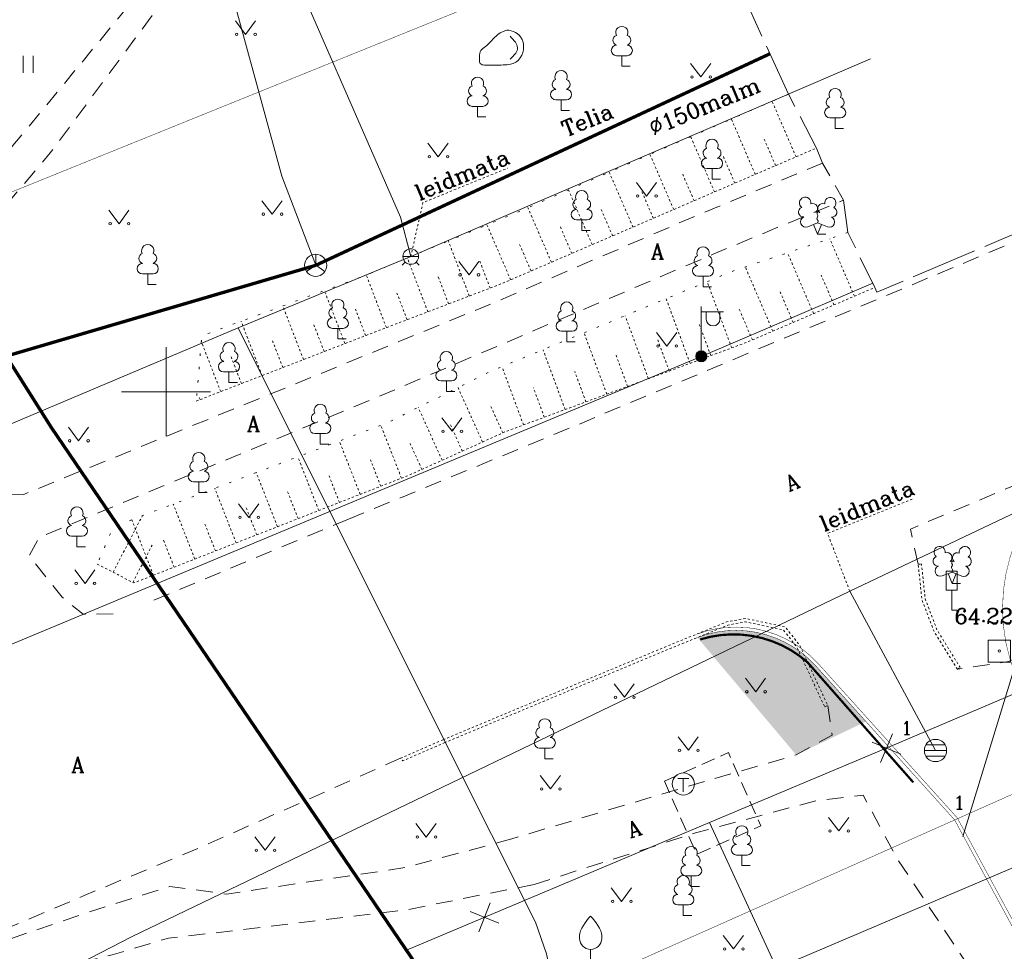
# Model space of a CAD drawing. Header units: metres. Extents: x 685671 to 686635, y 6588408 to 6589199.
# Tile 7 of 34: x 685793 to 685838, y 6588775 to 6588817. Entities that reach past the tile are written whole.
import ezdxf
from ezdxf.enums import TextEntityAlignment as Align

# ---------------------------------------------------------------- set-up
doc = ezdxf.new("R2010")
doc.units = ezdxf.units.M
for name, pattern in [('DASHED2', [0.375, 0.25, -0.125]), ('Kohtla-Järve PPA ühishoone G20$0$AAREKIVI', [0.02001, 0.01, -1e-05, 0.01]), ('Kohtla-Järve PPA ühishoone G20$0$ASFBET', [2.5, 1.5, -1]), ('Kohtla-Järve PPA ühishoone G20$0$KATASTRIPIIR', [7, 4, -1, 1, -1]), ('Kohtla-Järve PPA ühishoone G20$0$KONTUUR', [1.85, 1.25, -0.6]), ('Kohtla-Järve PPA ühishoone G20$0$NOLVAALL', [1.2, 0.2, -1]), ('Kohtla-Järve PPA ühishoone G20$0$NOLVAKRIIPS', [0.02001, 0.01, -1e-05, 0.01]), ('Kohtla-Järve PPA ühishoone G20$0$NOLVAPEAL', [0.02001, 0.01, -1e-05, 0.01]), ('Kohtla-Järve PPA ühishoone G20$0$TOOPIIR', [7, 6, -1]), ('Kohtla-Järve PPA ühishoone G20$0$VIITJOON', [0.02001, 0.01, -1e-05, 0.01])]:
    doc.linetypes.add(name, pattern=pattern)
doc.layers.add('CON_haljasala', color=81, linetype='Continuous')
doc.layers.add('CON_sõidutee_äärekivi_8cm', color=1, linetype='Continuous')
for name, color, linetype, lineweight in [('Kohtla-Järve PPA ühishoone G20$0$ALUSVORK', 250, 'Continuous', 13), ('Kohtla-Järve PPA ühishoone G20$0$HALJASTUS', 250, 'Continuous', 13), ('Kohtla-Järve PPA ühishoone G20$0$LIIKLUS', 250, 'Continuous', 13), ('Kohtla-Järve PPA ühishoone G20$0$MPKAABEL', 250, 'Continuous', 13), ('Kohtla-Järve PPA ühishoone G20$0$PIIR', 224, 'Continuous', 13), ('Kohtla-Järve PPA ühishoone G20$0$POST', 250, 'Continuous', 13), ('Kohtla-Järve PPA ühishoone G20$0$PUU', 250, 'Continuous', 13), ('Kohtla-Järve PPA ühishoone G20$0$RELJEEF', 250, 'Continuous', 13), ('Kohtla-Järve PPA ühishoone G20$0$SIKAEV', 250, 'Continuous', 13), ('Kohtla-Järve PPA ühishoone G20$0$SITRASS', 250, 'Continuous', 13), ('Kohtla-Järve PPA ühishoone G20$0$SKKAEV', 250, 'Continuous', 13), ('Kohtla-Järve PPA ühishoone G20$0$SKTRASS', 250, 'Continuous', 13), ('Kohtla-Järve PPA ühishoone G20$0$TEE', 250, 'Continuous', 13), ('Kohtla-Järve PPA ühishoone G20$0$TKAEV', 250, 'Continuous', 13), ('Kohtla-Järve PPA ühishoone G20$0$TORUNR', 250, 'Continuous', 13), ('Kohtla-Järve PPA ühishoone G20$0$TTRASS', 250, 'Continuous', 13), ('Kohtla-Järve PPA ühishoone G20$0$VKAEV', 250, 'Continuous', 13), ('Kohtla-Järve PPA ühishoone G20$0$VORK', 250, 'Continuous', 13), ('Kohtla-Järve PPA ühishoone G20$0$VTRASS', 250, 'Continuous', 13)]:
    doc.layers.add(name, color=color, linetype=linetype, lineweight=lineweight)
doc.layers.add('Kohtla-Järve PPA ühishoone G20$0$MOOTPIIR', color=250, linetype='Continuous', lineweight=13, plot=False)
doc.styles.add('Kohtla-Järve PPA ühishoone G20$0$romanc', font='romanc.shx')
doc.styles.add('Kohtla-Järve PPA ühishoone G20$0$romans', font='romans.shx')
doc.linetypes.add('Kohtla-Järve PPA ühishoone G20$0$-2T-', pattern='A,10,-1.5,["2T",Kohtla-Järve PPA ühishoone G20$0$romans,S=1.4,R=0,X=-1.4,Y=-0.7],-1.5,10,-3', length=26)
doc.linetypes.add('Kohtla-Järve PPA ühishoone G20$0$-S-', pattern='A,10,-1.5,["S",Kohtla-Järve PPA ühishoone G20$0$romans,S=1.4,R=0,X=-0.7,Y=-0.7],-1.5,10,-3', length=26)
doc.linetypes.add('Kohtla-Järve PPA ühishoone G20$0$-SK-', pattern='A,10,-1.5,["SK",Kohtla-Järve PPA ühishoone G20$0$romans,S=1.4,R=0,X=-1.4,Y=-0.7],-1.5,10,-3', length=26)
doc.linetypes.add('Kohtla-Järve PPA ühishoone G20$0$-V-', pattern='A,10,-1.5,["V",Kohtla-Järve PPA ühishoone G20$0$romans,S=1.4,R=0,X=-0.7,Y=-0.7],-1.5,10,-3', length=26)
doc.linetypes.add('Kohtla-Järve PPA ühishoone G20$0$MP_KBL', pattern='A,8,-2,[138,mkm.shx,S=1,R=0,X=0,Y=0],6,[138,mkm.shx,S=1,R=180,X=0,Y=0],-2', length=18)
doc.linetypes.add('Kohtla-Järve PPA ühishoone G20$0$SI_KBL', pattern='A,8,-2,4,[132,mkm.shx,S=0.5,R=0,X=0,Y=0],4,-2', length=20)

# ---------------------------------------------------------------- blocks, each defined once
blk = doc.blocks.new('Kohtla-Järve PPA ühishoone G20$0$LEHTP2')
at = {"layer": 'Kohtla-Järve PPA ühishoone G20$0$PUU', "linetype": 'Continuous'}
for p, q in [((-0.88, 0.67), (0.01, 1.02)), ((0.01, 1.02), (0.89, 0.66)), ((0, 0), (-0.35, 0.88)), ((0, 0), (0.36, 0.88)), ((0.76, 0), (0, 0))]:
    blk.add_line(p, q, dxfattribs=at)
at = {"layer": 'Kohtla-Järve PPA ühishoone G20$0$PUU', "linetype": 'Continuous', "flags": 128}
blk.add_lwpolyline([(0.01, 2.01), (-0.03, 1.86), (-0.03, 1.82), (-0.01, 1.76), (0.03, 1.69), (0.04, 1.65), (0.01, 1.58), (-0.04, 1.48), (-0.05, 1.43), (-0.04, 1.4), (-0.02, 1.34), (0.05, 1.22), (0.06, 1.18), (0.05, 1.14), (0.02, 1.07), (0.01, 1.02)], dxfattribs=at)
at = {"layer": 'Kohtla-Järve PPA ühishoone G20$0$PUU', "linetype": 'Continuous'}
for centre, radius, start, end in [((-1.114, 2.828), 0.512, 111.50269, 232.51731), ((-1.114, 2.828), 0.512, 350.48556, 111.50017), ((-0.445, 2.327), 0.448, 308.50412, 111.57247), ((0.481, 2.318), 0.45, 67.7016, 230.51262), ((1.158, 2.811), 0.512, 67.6168, 188.63142), ((1.158, 2.811), 0.512, 306.59966, 67.61428), ((-1.262, 2.005), 0.448, 111.43041, 274.49868), ((0.008, 1.535), 0.475, 66.76552, 111.50149), ((1.293, 1.986), 0.448, 264.6183, 67.68657), ((-1.053, 1.117), 0.475, 111.50143, 291.50036), ((1.07, 1.101), 0.475, 247.61661, 67.61554)]:
    blk.add_arc(centre, radius, start, end, dxfattribs=at)
blk = doc.blocks.new('Kohtla-Järve PPA ühishoone G20$0$VKORIS')
at = {"color": 0, "linetype": 'Continuous'}
for p, q in [((0, 4), (0, -4)), ((-4, 0), (4, 0))]:
    blk.add_line(p, q, dxfattribs=at)
blk = doc.blocks.new('Kohtla-Järve PPA ühishoone G20$0$SOKAEV')
at = {"color": 0}
for p, q in [((-0.5, 0.5), (0.5, 0.5)), ((0, -0.7), (0, 0.5))]:
    blk.add_line(p, q, dxfattribs=at)
blk.add_circle((0, 0), 1, dxfattribs=at)
blk = doc.blocks.new('Kohtla-Järve PPA ühishoone G20$0$LIIKLM')
at = {"color": 0, "linetype": 'Continuous', "flags": 128}
for points in [[(-0.5, 3.5), (-0.5, 1.8)], [(0.5, 3.5), (-0.5, 3.5)], [(0.5, 3.5), (0.5, 1.8)], [(0.5, 1.8), (-0.5, 1.8)], [(0, 1.8), (0, 0)], [(0.5, 0), (0, 0)]]:
    blk.add_lwpolyline(points, dxfattribs=at)
blk = doc.blocks.new('Kohtla-Järve PPA ühishoone G20$0$KOHPP')
at = {"color": 0, "linetype": 'Continuous', "flags": 128}
blk.add_lwpolyline([(1, 1), (-1, 1), (-1, -1), (1, -1)], close=True, dxfattribs=at)
at = {"color": 0, "linetype": 'Continuous'}
blk.add_circle((0, 0), 0.1, dxfattribs=at)
blk = doc.blocks.new('Kohtla-Järve PPA ühishoone G20$0$MURU')
at = {"color": 0, "linetype": 'Continuous'}
for p, q in [((-0.927, 1.213), (0, 0)), ((0, 0), (0.891, 1.213))]:
    blk.add_line(p, q, dxfattribs=at)
for centre in [(-0.802, 0), (0.856, 0)]:
    blk.add_ellipse(centre, major_axis=(0.0778, 0.0778), ratio=1, start_param=5.497787, end_param=11.780972, dxfattribs=at)
blk = doc.blocks.new('Kohtla-Järve PPA ühishoone G20$0$EITOOT')
at = {"color": 0, "linetype": 'Continuous'}
for p, q in [((-0.99, 0.99), (0.99, -0.99)), ((-0.99, -0.99), (0.99, 0.99))]:
    blk.add_line(p, q, dxfattribs=at)
blk = doc.blocks.new('Kohtla-Järve PPA ühishoone G20$0$REKAEV')
at = {"layer": 'Kohtla-Järve PPA ühishoone G20$0$SKKAEV', "linetype": 'Continuous'}
for p, q in [((0.86, 0.5), (-0.86, 0.5)), ((-1, 0), (1, 0)), ((0.86, -0.5), (-0.86, -0.5))]:
    blk.add_line(p, q, dxfattribs=at)
blk.add_circle((0, 0), 1, dxfattribs=at)
blk = doc.blocks.new('Kohtla-Järve PPA ühishoone G20$0$MEPOST')
at = {"color": 0, "linetype": 'Continuous', "const_width": 0.5}
blk.add_lwpolyline([(-0.25, 0, 1), (0.25, 0, 1)], format="xyb", close=True, dxfattribs=at)
at = {"color": 0}
blk.add_circle((0, 0), 0.5, dxfattribs=at)
blk = doc.blocks.new('Kohtla-Järve PPA ühishoone G20$0$VAPOST')
at = {"color": 0}
for p, q in [((0, 0.5), (0, 4.5)), ((0, 4), (2, 4)), ((0.453, 3.358), (0.453, 4)), ((1.679, 3.358), (1.679, 4))]:
    blk.add_line(p, q, dxfattribs=at)
blk.add_arc((1.066, 3.358), 0.613, 180, 0, dxfattribs=at)
blk = doc.blocks.new('Kohtla-Järve PPA ühishoone G20$0$LEHTP1')
at = {"layer": 'Kohtla-Järve PPA ühishoone G20$0$PUU', "linetype": 'Continuous'}
for p, q in [((0.48, 0.95), (-0.48, 0.95)), ((0, 0), (0, 0.95)), ((0.76, 0), (0, 0))]:
    blk.add_line(p, q, dxfattribs=at)
for centre, radius, start, end in [((0, 3.04), 0.554, 332.5799, 207.4201), ((-0.34, 2.345), 0.465, 109.02174, 253.14154), ((0.34, 2.345), 0.465, 286.85082, 70.98591), ((-0.475, 1.425), 0.475, 90.0016, 269.3953), ((0.475, 1.425), 0.475, 270.6047, 89.9984)]:
    blk.add_arc(centre, radius, start, end, dxfattribs=at)
blk = doc.blocks.new('Kohtla-Järve PPA ühishoone G20$0$KIVISU')
at = {"color": 0, "linetype": 'Continuous'}
for points, knots in [([(-2.05, -1.07), (-2.037, -0.803), (-2.041, -0.536), (-2.01, -0.27), (-1.969, 0.078), (-1.531, 0.238), (-1.29, 0.49), (-1.044, 0.747), (-0.799, 1.004), (-0.55, 1.26), (-0.337, 1.48), (-0.05, 1.63), (0.23, 1.74), (0.469, 1.834), (0.762, 1.786), (1.01, 1.68), (1.273, 1.567), (1.486, 1.444), (1.67, 1.18), (1.881, 0.878), (1.94, 0.573), (1.94, 0.27), (1.94, -0.058), (1.881, -0.385), (1.63, -0.71), (1.376, -1.04), (1.096, -1.214), (0.75, -1.27), (0.31, -1.341), (-0.129, -1.361), (-0.57, -1.37), (-0.91, -1.377), (-1.25, -1.374), (-1.59, -1.35), (-1.725, -1.341), (-1.903, -1.327), (-1.97, -1.21), (-1.997, -1.163), (-2.023, -1.117), (-2.05, -1.07)], [0, 0, 0, 0, 0.070434, 0.070434, 0.070434, 0.162491, 0.162491, 0.162491, 0.256397, 0.256397, 0.256397, 0.336931, 0.336931, 0.336931, 0.405721, 0.405721, 0.405721, 0.47853, 0.47853, 0.47853, 0.561997, 0.561997, 0.561997, 0.652379, 0.652379, 0.652379, 0.744099, 0.744099, 0.744099, 0.860503, 0.860503, 0.860503, 0.950211, 0.950211, 0.950211, 0.985821, 0.985821, 0.985821, 1, 1, 1, 1]), ([(0.73, 1.24), (0.885, 1.058), (1.045, 0.881), (1.2, 0.7), (1.41, 0.454), (1.458, -0.031), (1.24, -0.27), (1.069, -0.458), (0.895, -0.645), (0.72, -0.83)], [0, 0, 0, 0, 0.292091, 0.292091, 0.292091, 0.688198, 0.688198, 0.688198, 1, 1, 1, 1])]:
    blk.add_open_spline(points, degree=3, knots=knots, dxfattribs=at)
blk = doc.blocks.new('Kohtla-Järve PPA ühishoone G20$0$VILJA1')
at = {"layer": 'Kohtla-Järve PPA ühishoone G20$0$PUU', "linetype": 'Continuous'}
for p, q in [((0, 0), (0, 1)), ((0.8, 0), (0, 0))]:
    blk.add_line(p, q, dxfattribs=at)
at = {"layer": 'Kohtla-Järve PPA ühishoone G20$0$PUU', "linetype": 'Continuous', "flags": 128}
for points in [[(-1, 2), (-1, 2.3), (-0.98, 2.43), (-0.91, 2.69), (-0.79, 2.93), (-0.5, 3.4), (-0.18, 3.81), (0, 4)], [(1, 2), (1, 2.3), (0.98, 2.43), (0.91, 2.69), (0.79, 2.93), (0.5, 3.4), (0.18, 3.81), (0, 4)]]:
    blk.add_lwpolyline(points, dxfattribs=at)
at = {"layer": 'Kohtla-Järve PPA ühishoone G20$0$PUU', "linetype": 'Continuous'}
blk.add_arc((0, 2), 1, 180, 0, dxfattribs=at)
blk = doc.blocks.new('Kohtla-Järve PPA ühishoone G20$0$VESIIB')
at = {"layer": 'Kohtla-Järve PPA ühishoone G20$0$VKAEV', "linetype": 'Continuous', "lineweight": 0}
for p, q in [((-0.7, 0), (0.7, 0)), ((-0.495, -0.495), (-0.774, -0.774)), ((0.495, -0.495), (0.774, -0.774))]:
    blk.add_line(p, q, dxfattribs=at)
blk.add_circle((0, 0), 0.7, dxfattribs=at)
blk = doc.blocks.new('Kohtla-Järve PPA ühishoone G20$0$HEIN')
at = {"color": 0, "linetype": 'Continuous'}
for p, q in [((-0.455, 0.761), (-0.455, -0.761)), ((0.455, 0.761), (0.455, -0.761))]:
    blk.add_line(p, q, dxfattribs=at)
blk = doc.blocks.new('Kohtla-Järve PPA ühishoone G20$0$SIKAEV')
at = {"layer": 'Kohtla-Järve PPA ühishoone G20$0$SIKAEV', "linetype": 'Continuous'}
for p, q in [((0, 1), (0, 0)), ((0, 0), (-0.83, -0.55)), ((0, 0), (0.83, -0.55))]:
    blk.add_line(p, q, dxfattribs=at)
blk.add_circle((0, 0), 1, dxfattribs=at)
blk = doc.blocks.new('Kohtla-Järve PPA ühishoone G20')
at = {"layer": 'Kohtla-Järve PPA ühishoone G20$0$MOOTPIIR', "linetype": 'Kohtla-Järve PPA ühishoone G20$0$TOOPIIR', "ltscale": 0.5, "flags": 128}
blk.add_lwpolyline([(685869.387, 6588820.364), (685868.831, 6588821.407), (685866.776, 6588823.614), (685865.449, 6588823.514), (685863.749, 6588824.914), (685861.795, 6588826.658), (685858.019, 6588836.884), (685869.267, 6588843.804), (685869.401, 6588843.842), (685872.578, 6588845.593), (685872.674, 6588845.666), (685872.79, 6588845.768), (685874.124, 6588846.426), (685895.253, 6588852.394), (685895.422, 6588851.015), (685895.818, 6588849.474), (685900.774, 6588844.027), (685897.979, 6588839.453), (685898.784, 6588837.586), (685898.854, 6588837.344), (685900.965, 6588833.677), (685963.689, 6588860.242), (686030.151, 6588728.663), (685913.004, 6588656.897), (685845.278, 6588745.253), (685845.259, 6588745.258), (685841.645, 6588746.305), (685838.558, 6588746.347), (685822.052, 6588746.971), (685821.395, 6588747.095), (685815.914, 6588744.024), (685806.514, 6588743.018), (685795.746, 6588740.152), (685789.77, 6588738.35), (685788.184, 6588739.028), (685784.861, 6588745.529), (685780.661, 6588747.743), (685775.595, 6588745.082), (685775.032, 6588745.722), (685769.911, 6588755.473), (685769.911, 6588755.473), (685773.577, 6588767.172), (685773.518, 6588767.304), (685769.33, 6588777.24), (685784.894, 6588784.731), (685786.098, 6588789.938), (685785.18, 6588791.624), (685772.316, 6588802.65), (685764.195, 6588811.626), (685762.419, 6588819.314), (685761.388, 6588821.621), (685758.472, 6588823.579), (685757.702, 6588825.208), (685751.163, 6588833.728), (685755.104, 6588837.066), (685757.838, 6588836.481), (685758.521, 6588836.763), (685761.806, 6588839.937), (685765.154, 6588841.336), (685773.312, 6588841.865), (685774.925, 6588838.994), (685775.39, 6588838.109), (685792.17, 6588825.995), (685797.26, 6588822.261), (685801.471, 6588821.205), (685801.506, 6588819.813), (685809.93, 6588822.734), (685825.057, 6588821.873), (685826.268, 6588817.281), (685828.045, 6588813.403), (685829.301, 6588810.975), (685829.581, 6588810.294), (685830.521, 6588808.632), (685830.717, 6588807.165), (685831.932, 6588804.695), (685832.024, 6588804.479)], close=True, dxfattribs=at)
at = {"layer": 'Kohtla-Järve PPA ühishoone G20$0$MPKAABEL', "linetype": 'Kohtla-Järve PPA ühishoone G20$0$MP_KBL', "ltscale": 0.5, "flags": 128}
for points in [[(685784.745, 6588785.389), (685786.157, 6588785.765), (685824.113, 6588801.591), (685831.838, 6588804.885)], [(685826.753, 6588773.703), (685866.288, 6588790.53), (685869.035, 6588790.15), (685878.371, 6588780.256)]]:
    blk.add_lwpolyline(points, dxfattribs=at)
at = {"layer": 'Kohtla-Järve PPA ühishoone G20$0$PIIR', "color": 1, "linetype": 'Kohtla-Järve PPA ühishoone G20$0$KATASTRIPIIR', "ltscale": 0.5, "const_width": 0.02, "flags": 128}
for points in [[(685716.77, 6588778.03), (685738.6, 6588745.29), (685802.47, 6588772.1), (685804.91, 6588767.09), (685835.53, 6588780.71), (685915.31, 6588816.21), (685960.71, 6588836.42), (686035.3, 6588866.66), (686082.42, 6588884.69), (686148.48, 6588896.21), (686183.88, 6588895.46), (686240.01, 6588901.9), (686274.8, 6588910.49), (686271.24, 6588941.96), (686238.78, 6588948.4), (686130.81, 6588924.43), (686104.96, 6588925.39), (686039.54, 6588902.75), (686019.81, 6588895.45), (686016.25, 6588904.34), (686012.28, 6588908.21), (686004.31, 6588910.86), (685980.69, 6588900.73), (685976.21, 6588892.56), (685976.32, 6588887.19), (685977.59, 6588884.03), (685959.72, 6588876.63), (685889.56, 6588848.2), (685814.52, 6588817.68), (685790.98, 6588808.16), (685716.77, 6588778.03)], [(685716.77, 6588778.03), (685738.6, 6588745.29), (685802.47, 6588772.1), (685804.91, 6588767.09), (685835.53, 6588780.71), (685915.31, 6588816.21), (685960.71, 6588836.42), (686035.3, 6588866.66), (686082.42, 6588884.69), (686148.48, 6588896.21), (686183.88, 6588895.46), (686240.01, 6588901.9), (686274.8, 6588910.49), (686271.24, 6588941.96), (686238.78, 6588948.4), (686130.81, 6588924.43), (686104.96, 6588925.39), (686039.54, 6588902.75), (686019.81, 6588895.45), (686016.25, 6588904.34), (686012.28, 6588908.21), (686004.31, 6588910.86), (685980.69, 6588900.73), (685976.21, 6588892.56), (685976.32, 6588887.19), (685977.59, 6588884.03), (685959.72, 6588876.63), (685889.56, 6588848.2), (685814.52, 6588817.68), (685790.98, 6588808.16), (685716.77, 6588778.03)], [(685835.53, 6588780.71), (685867.66, 6588721.37), (685873.59, 6588724.65), (685942.42, 6588755.28), (685915.31, 6588816.21), (685835.53, 6588780.71)], [(685867.66, 6588721.37), (685835.53, 6588780.71), (685804.91, 6588767.09), (685822.74, 6588730.3), (685831.2, 6588734.05), (685840.53, 6588717.22), (685845.22, 6588708.79), (685859.82, 6588716.95), (685865.09, 6588719.91), (685867.66, 6588721.37)]]:
    blk.add_lwpolyline(points, dxfattribs=at)
blk.add_lwpolyline([(685783.63, 6588822.02), (685790.98, 6588808.16), (685814.52, 6588817.68), (685806.11, 6588833.75), (685783.63, 6588822.02)], close=True, dxfattribs=at)
at = {"layer": 'Kohtla-Järve PPA ühishoone G20$0$RELJEEF', "linetype": 'Kohtla-Järve PPA ühishoone G20$0$NOLVAKRIIPS', "ltscale": 0.5}
for p, q in [((685828.383, 6588810.579), (685827.305, 6588813.081)), ((685826.546, 6588809.788), (685825.472, 6588812.283)), ((685824.709, 6588808.997), (685823.638, 6588811.484)), ((685827.464, 6588810.184), (685826.926, 6588811.433)), ((685822.872, 6588808.206), (685821.804, 6588810.686)), ((685825.628, 6588809.393), (685825.091, 6588810.638)), ((685821.036, 6588807.414), (685819.97, 6588809.888)), ((685823.791, 6588808.601), (685823.256, 6588809.843)), ((685819.199, 6588806.623), (685818.136, 6588809.089)), ((685821.954, 6588807.81), (685821.421, 6588809.048)), ((685817.362, 6588805.832), (685816.303, 6588808.291)), ((685820.117, 6588807.019), (685819.585, 6588808.254)), ((685815.525, 6588805.041), (685814.46, 6588807.513)), ((685818.28, 6588806.227), (685817.75, 6588807.459)), ((685813.664, 6588804.31), (685812.719, 6588806.789)), ((685831.013, 6588804.301), (685829.904, 6588806.893)), ((685816.444, 6588805.436), (685815.914, 6588806.666)), ((685811.795, 6588803.598), (685810.871, 6588806.022)), ((685814.598, 6588804.666), (685814.12, 6588805.92)), ((685829.174, 6588803.514), (685828.001, 6588806.256)), ((685827.336, 6588802.727), (685826.098, 6588805.62)), ((685809.926, 6588802.886), (685809.023, 6588805.255)), ((685812.729, 6588803.954), (685812.262, 6588805.18)), ((685825.484, 6588801.972), (685824.381, 6588804.954)), ((685830.094, 6588803.908), (685829.523, 6588805.241)), ((685808.059, 6588802.167), (685807.136, 6588804.556)), ((685828.255, 6588803.12), (685827.652, 6588804.529)), ((685810.86, 6588803.242), (685810.404, 6588804.44)), ((685823.609, 6588801.278), (685822.532, 6588804.188)), ((685806.194, 6588801.446), (685805.259, 6588803.864)), ((685808.992, 6588802.528), (685808.533, 6588803.715)), ((685826.416, 6588802.333), (685825.787, 6588803.804)), ((685821.733, 6588800.584), (685820.683, 6588803.423)), ((685804.329, 6588800.725), (685803.382, 6588803.173)), ((685807.127, 6588801.807), (685806.662, 6588803.008)), ((685824.546, 6588801.625), (685824.001, 6588803.098)), ((685805.261, 6588801.085), (685804.791, 6588802.302)), ((685819.857, 6588799.89), (685818.833, 6588802.657)), ((685822.671, 6588800.931), (685822.139, 6588802.368)), ((685802.463, 6588800.004), (685801.59, 6588802.262)), ((685817.981, 6588799.196), (685816.984, 6588801.892)), ((685803.396, 6588800.364), (685802.92, 6588801.596)), ((685820.795, 6588800.237), (685820.276, 6588801.639)), ((685816.106, 6588798.502), (685815.135, 6588801.126)), ((685818.919, 6588799.543), (685818.414, 6588800.909)), ((685814.26, 6588797.734), (685813.154, 6588800.186)), ((685817.043, 6588798.849), (685816.551, 6588800.179)), ((685801.53, 6588799.643), (685801.464, 6588799.814)), ((685812.437, 6588796.912), (685811.363, 6588799.292)), ((685815.172, 6588798.146), (685814.611, 6588799.389)), ((685810.607, 6588796.106), (685809.676, 6588798.486)), ((685813.349, 6588797.323), (685812.804, 6588798.531)), ((685808.745, 6588795.377), (685807.806, 6588797.777)), ((685811.526, 6588796.501), (685810.997, 6588797.673)), ((685806.882, 6588794.648), (685805.936, 6588797.067)), ((685809.676, 6588795.741), (685809.208, 6588796.936)), ((685805.02, 6588793.919), (685804.065, 6588796.358)), ((685807.813, 6588795.013), (685807.342, 6588796.217)), ((685803.157, 6588793.191), (685802.195, 6588795.649)), ((685805.951, 6588794.284), (685805.476, 6588795.498)), ((685801.295, 6588792.462), (685800.325, 6588794.939)), ((685804.088, 6588793.555), (685803.609, 6588794.779)), ((685797.615, 6588791.868), (685798.932, 6588794.411)), ((685799.432, 6588791.733), (685798.455, 6588794.23)), ((685802.226, 6588792.826), (685801.743, 6588794.06)), ((685798.503, 6588791.408), (685799.418, 6588793.175)), ((685800.364, 6588792.097), (685799.877, 6588793.341))]:
    blk.add_line(p, q, dxfattribs=at)
at = {"layer": 'Kohtla-Järve PPA ühishoone G20$0$RELJEEF', "linetype": 'Kohtla-Järve PPA ühishoone G20$0$NOLVAALL', "ltscale": 0.5, "flags": 128}
for points in [[(685828.045, 6588813.403), (685815.66, 6588808.011), (685808.956, 6588805.226), (685801.612, 6588802.52), (685801.363, 6588799.578)], [(685830.717, 6588807.165), (685825.534, 6588805.431), (685814.568, 6588800.892), (685809.971, 6588798.598), (685797.625, 6588793.915), (685796.903, 6588792.237)]]:
    blk.add_lwpolyline(points, dxfattribs=at)
at = {"layer": 'Kohtla-Järve PPA ühishoone G20$0$RELJEEF', "linetype": 'Kohtla-Järve PPA ühishoone G20$0$NOLVAPEAL', "ltscale": 0.5, "flags": 128}
for points in [[(685801.363, 6588799.578), (685809.393, 6588802.683), (685815.102, 6588804.858), (685829.301, 6588810.975)], [(685796.903, 6588792.237), (685798.546, 6588791.386), (685810.932, 6588796.233), (685815.309, 6588798.208), (685826.135, 6588802.213), (685831.932, 6588804.695)]]:
    blk.add_lwpolyline(points, dxfattribs=at)
at = {"layer": 'Kohtla-Järve PPA ühishoone G20$0$SITRASS', "linetype": 'Kohtla-Järve PPA ühishoone G20$0$SI_KBL', "ltscale": 0.5, "flags": 128}
blk.add_lwpolyline([(685806.745, 6588805.692), (685805.222, 6588809.71), (685802.379, 6588820.116)], dxfattribs=at)
at = {"layer": 'Kohtla-Järve PPA ühishoone G20$0$SITRASS', "linetype": 'Kohtla-Järve PPA ühishoone G20$0$-S-', "ltscale": 0.5, "const_width": 0.15, "flags": 128}
for points in [[(685806.745, 6588805.692), (685827.211, 6588815.223)], [(685791.749, 6588801.294), (685806.745, 6588805.692)]]:
    blk.add_lwpolyline(points, dxfattribs=at)
at = {"layer": 'Kohtla-Järve PPA ühishoone G20$0$SKTRASS', "linetype": 'Kohtla-Järve PPA ühishoone G20$0$-SK-', "ltscale": 0.5}
for p, q in [((685835.906, 6588779.965), (685840.397, 6588794.714)), ((685798.47, 6588775.459), (685830.803, 6588791.017)), ((685834.667, 6588783.839), (685830.803, 6588791.017))]:
    blk.add_line(p, q, dxfattribs=at)
at = {"layer": 'Kohtla-Järve PPA ühishoone G20$0$SKTRASS', "linetype": 'Kohtla-Järve PPA ühishoone G20$0$-SK-', "ltscale": 0.5, "flags": 128}
for points in [[(685830.803, 6588791.017), (685857.957, 6588803.909), (685858.762, 6588805.016)], [(685771.878, 6588761.749), (685798.47, 6588775.459)]]:
    blk.add_lwpolyline(points, dxfattribs=at)
at = {"layer": 'Kohtla-Järve PPA ühishoone G20$0$SKTRASS', "linetype": 'Kohtla-Järve PPA ühishoone G20$0$VIITJOON', "ltscale": 0.5, "flags": 128}
blk.add_lwpolyline([(685830.803, 6588791.017), (685829.806, 6588793.615), (685833.636, 6588795.172)], dxfattribs=at)
at = {"layer": 'Kohtla-Järve PPA ühishoone G20$0$TEE', "linetype": 'Kohtla-Järve PPA ühishoone G20$0$ASFBET', "ltscale": 0.5, "flags": 128}
for points in [[(685829.581, 6588810.294), (685824.017, 6588807.985), (685815.078, 6588804.135), (685808.88, 6588801.595), (685793.589, 6588795.377), (685791.127, 6588795.407), (685786.292, 6588800.846), (685785.206, 6588801.959), (685778.597, 6588809.79), (685773.609, 6588816.415), (685766.154, 6588830.747), (685761.806, 6588839.937)], [(685808.219, 6588794.26), (685818.306, 6588798.411), (685829.698, 6588803.183), (685845.194, 6588809.657), (685864.465, 6588817.861), (685875.526, 6588822.554), (685876.281, 6588824.017)], [(685801.471, 6588821.205), (685793.731, 6588811.84), (685789.865, 6588807.329), (685785.206, 6588801.959)], [(685786.292, 6588800.846), (685790.862, 6588806.121), (685794.785, 6588810.752), (685801.506, 6588819.813)], [(685833.887, 6588792.226), (685833.535, 6588793.811), (685849.433, 6588800.499), (685868.395, 6588808.327), (685871.716, 6588809.865), (685875.225, 6588811.244), (685878.172, 6588811.879)], [(685871.716, 6588809.865), (685872.326, 6588808.801), (685872.889, 6588807.813), (685874.733, 6588804.272), (685857.756, 6588796.718), (685842.402, 6588789.781), (685837.959, 6588787.85), (685835.654, 6588787.496)], [(685797.624, 6588789.994), (685796.259, 6588789.977), (685795.314, 6588790.746), (685793.833, 6588792.619), (685794.285, 6588793.439), (685809.524, 6588799.757), (685815.469, 6588802.282), (685824.655, 6588806.194), (685830.521, 6588808.632)], [(685808.219, 6588794.26), (685799.025, 6588790.437)], [(685829.811, 6588785.866), (685830.005, 6588784.536), (685828.39, 6588783.639), (685822.776, 6588782.008), (685815.585, 6588779.863)], [(685810.57, 6588783.492), (685801.552, 6588779.479), (685796.311, 6588777.305), (685790.274, 6588774.747)], [(685816.579, 6588777.805), (685823.855, 6588780.125), (685829.279, 6588781.572), (685831.407, 6588781.827), (685832.93, 6588778.976), (685836.81, 6588773.13), (685836.739, 6588772.203)], [(685815.585, 6588779.863), (685810.781, 6588778.567), (685802.718, 6588777.371), (685800.165, 6588777.719), (685796.539, 6588776.573), (685790.524, 6588774.516)], [(685816.579, 6588777.805), (685810.76, 6588776.649), (685803.049, 6588775.724), (685800.112, 6588775.388), (685797.579, 6588774.634), (685794.258, 6588773.835)]]:
    blk.add_lwpolyline(points, dxfattribs=at)
at = {"layer": 'Kohtla-Järve PPA ühishoone G20$0$TEE', "linetype": 'Kohtla-Järve PPA ühishoone G20$0$AAREKIVI', "ltscale": 0.5, "flags": 128}
for points in [[(685833.887, 6588792.226), (685834.036, 6588792.242)], [(685835.654, 6588787.496), (685834.602, 6588789.201), (685834.055, 6588790.634), (685833.887, 6588792.226)], [(685835.782, 6588787.575), (685834.737, 6588789.268), (685834.202, 6588790.669), (685834.036, 6588792.242)], [(685812.48, 6588784.323), (685822.509, 6588788.512), (685825.272, 6588789.633), (685826.099, 6588789.789), (685827.898, 6588789.402), (685828.547, 6588788.581), (685829.811, 6588785.866)], [(685812.538, 6588784.185), (685822.566, 6588788.373), (685825.315, 6588789.488), (685826.097, 6588789.636), (685827.814, 6588789.267), (685828.418, 6588788.502), (685829.675, 6588785.803)], [(685835.654, 6588787.496), (685835.782, 6588787.575)], [(685829.675, 6588785.803), (685829.811, 6588785.866)], [(685812.48, 6588784.323), (685810.57, 6588783.492), (685810.667, 6588783.374), (685812.538, 6588784.185)]]:
    blk.add_lwpolyline(points, dxfattribs=at)
at = {"layer": 'Kohtla-Järve PPA ühishoone G20$0$TTRASS', "linetype": 'Kohtla-Järve PPA ühishoone G20$0$-2T-', "ltscale": 0.5, "flags": 128}
for points in [[(685810.826, 6588774.847), (685824.489, 6588780.596), (685832.525, 6588783.976), (685887.989, 6588807.55), (685964.961, 6588840.212), (685971.623, 6588842.947)], [(685824.489, 6588780.596), (685832.502, 6588763.191)]]:
    blk.add_lwpolyline(points, dxfattribs=at)
at = {"layer": 'Kohtla-Järve PPA ühishoone G20$0$TTRASS', "linetype": 'Kohtla-Järve PPA ühishoone G20$0$-2T-', "ltscale": 0.5, "const_width": 0.15, "flags": 128}
blk.add_lwpolyline([(685766.479, 6588841.422), (685770.09, 6588835.15), (685771.03, 6588833.15), (685776.3, 6588825.63), (685781.93, 6588817.48), (685789.56, 6588806.73), (685794.83, 6588798.39), (685811.66, 6588773.62)], dxfattribs=at)
at = {"layer": 'Kohtla-Järve PPA ühishoone G20$0$TTRASS', "linetype": 'Kohtla-Järve PPA ühishoone G20$0$KONTUUR', "ltscale": 0.5, "flags": 128}
blk.add_lwpolyline([(685822.452, 6588782.46), (685825.337, 6588783.743), (685826.802, 6588780.447), (685823.918, 6588779.164), (685822.452, 6588782.46)], dxfattribs=at)
at = {"layer": 'Kohtla-Järve PPA ühishoone G20$0$VTRASS', "linetype": 'Kohtla-Järve PPA ühishoone G20$0$-V-', "ltscale": 0.5, "flags": 128}
for points in [[(685804.843, 6588820.97), (685810.564, 6588807.863), (685811.024, 6588806.087)], [(685781.922, 6588793.869), (685803.249, 6588802.877), (685811.024, 6588806.087), (685831.74, 6588814.999)], [(685803.249, 6588802.877), (685812.678, 6588784.001), (685816.65, 6588776.111), (685817.138, 6588774.677), (685817.304, 6588773.899), (685817.737, 6588772.849), (685818.62, 6588771.152), (685821.838, 6588764.191), (685827.323, 6588752.511)]]:
    blk.add_lwpolyline(points, dxfattribs=at)
at = {"layer": 'Kohtla-Järve PPA ühishoone G20$0$VTRASS', "linetype": 'Kohtla-Järve PPA ühishoone G20$0$VIITJOON', "ltscale": 0.5, "flags": 128}
blk.add_lwpolyline([(685811.024, 6588806.087), (685811.575, 6588808.517), (685815.405, 6588810.075)], dxfattribs=at)
at = {"layer": 'Kohtla-Järve PPA ühishoone G20$0$ALUSVORK', "xscale": 0.5, "yscale": 0.5, "zscale": 0.5}
blk.add_blockref('Kohtla-Järve PPA ühishoone G20$0$KOHPP', (685837.547, 6588788.316), dxfattribs=at)
at = {"layer": 'Kohtla-Järve PPA ühishoone G20$0$HALJASTUS', "linetype": 'Continuous', "xscale": 0.5, "yscale": 0.5, "zscale": 0.5}
for name, p in [('Kohtla-Järve PPA ühishoone G20$0$MURU', (685803.587, 6588816.095)), ('Kohtla-Järve PPA ühishoone G20$0$HEIN', (685793.787, 6588814.741)), ('Kohtla-Järve PPA ühishoone G20$0$MURU', (685824.097, 6588814.178)), ('Kohtla-Järve PPA ühishoone G20$0$MURU', (685812.261, 6588810.584)), ('Kohtla-Järve PPA ühishoone G20$0$MURU', (685821.653, 6588808.811)), ('Kohtla-Järve PPA ühishoone G20$0$MURU', (685804.785, 6588807.997)), ('Kohtla-Järve PPA ühishoone G20$0$MURU', (685797.884, 6588807.565)), ('Kohtla-Järve PPA ühishoone G20$0$MURU', (685813.65, 6588805.265)), ('Kohtla-Järve PPA ühishoone G20$0$MURU', (685822.564, 6588802.054)), ('Kohtla-Järve PPA ühishoone G20$0$MURU', (685812.884, 6588798.22)), ('Kohtla-Järve PPA ühishoone G20$0$MURU', (685796.063, 6588797.789)), ('Kohtla-Järve PPA ühishoone G20$0$MURU', (685803.731, 6588794.339)), ('Kohtla-Järve PPA ühishoone G20$0$MURU', (685796.351, 6588791.368)), ('Kohtla-Järve PPA ühishoone G20$0$MURU', (685820.651, 6588786.235)), ('Kohtla-Järve PPA ühishoone G20$0$MURU', (685826.566, 6588786.484)), ('Kohtla-Järve PPA ühishoone G20$0$MURU', (685823.534, 6588783.849)), ('Kohtla-Järve PPA ühishoone G20$0$MURU', (685817.32, 6588782.11)), ('Kohtla-Järve PPA ühishoone G20$0$MURU', (685830.312, 6588780.217)), ('Kohtla-Järve PPA ühishoone G20$0$MURU', (685811.718, 6588779.94)), ('Kohtla-Järve PPA ühishoone G20$0$MURU', (685804.47, 6588779.345)), ('Kohtla-Järve PPA ühishoone G20$0$MURU', (685820.524, 6588777.043)), ('Kohtla-Järve PPA ühishoone G20$0$MURU', (685825.571, 6588774.902))]:
    blk.add_blockref(name, p, dxfattribs=at)
at = {"layer": 'Kohtla-Järve PPA ühishoone G20$0$LIIKLUS', "xscale": 0.5, "yscale": 0.5, "zscale": 0.5}
blk.add_blockref('Kohtla-Järve PPA ühishoone G20$0$LIIKLM', (685835.4, 6588790.167), dxfattribs=at)
at = {"layer": 'Kohtla-Järve PPA ühishoone G20$0$POST', "ltscale": 0.5, "xscale": 0.5, "yscale": 0.5, "zscale": 0.5}
for name in ['Kohtla-Järve PPA ühishoone G20$0$VAPOST', 'Kohtla-Järve PPA ühishoone G20$0$MEPOST']:
    blk.add_blockref(name, (685824.113, 6588801.591), dxfattribs=at)
at = {"layer": 'Kohtla-Järve PPA ühishoone G20$0$PUU', "ltscale": 0.5, "xscale": 0.5, "yscale": 0.5, "zscale": 0.5}
for name, p in [('Kohtla-Järve PPA ühishoone G20$0$LEHTP1', (685820.536, 6588814.659)), ('Kohtla-Järve PPA ühishoone G20$0$LEHTP1', (685817.798, 6588812.669)), ('Kohtla-Järve PPA ühishoone G20$0$LEHTP1', (685814.035, 6588812.375)), ('Kohtla-Järve PPA ühishoone G20$0$LEHTP1', (685830.148, 6588811.86)), ('Kohtla-Järve PPA ühishoone G20$0$LEHTP1', (685824.599, 6588809.574)), ('Kohtla-Järve PPA ühishoone G20$0$LEHTP1', (685818.728, 6588807.263)), ('Kohtla-Järve PPA ühishoone G20$0$LEHTP2', (685829.351, 6588807.092)), ('Kohtla-Järve PPA ühishoone G20$0$LEHTP1', (685799.175, 6588804.83)), ('Kohtla-Järve PPA ühishoone G20$0$LEHTP1', (685824.195, 6588804.73)), ('Kohtla-Järve PPA ühishoone G20$0$LEHTP1', (685807.741, 6588802.378)), ('Kohtla-Järve PPA ühishoone G20$0$LEHTP1', (685818.052, 6588802.245)), ('Kohtla-Järve PPA ühishoone G20$0$LEHTP1', (685802.836, 6588800.416)), ('Kohtla-Järve PPA ühishoone G20$0$LEHTP1', (685812.629, 6588800.013)), ('Kohtla-Järve PPA ühishoone G20$0$LEHTP1', (685806.949, 6588797.639)), ('Kohtla-Järve PPA ühishoone G20$0$LEHTP1', (685801.475, 6588795.466)), ('Kohtla-Järve PPA ühishoone G20$0$LEHTP1', (685795.984, 6588793.018)), ('Kohtla-Järve PPA ühishoone G20$0$LEHTP2', (685835.412, 6588791.365)), ('Kohtla-Järve PPA ühishoone G20$0$LEHTP1', (685817.066, 6588783.471)), ('Kohtla-Järve PPA ühishoone G20$0$LEHTP1', (685825.943, 6588778.654)), ('Kohtla-Järve PPA ühishoone G20$0$LEHTP1', (685823.661, 6588777.719)), ('Kohtla-Järve PPA ühishoone G20$0$LEHTP1', (685823.302, 6588776.406)), ('Kohtla-Järve PPA ühishoone G20$0$VILJA1', (685819.13, 6588774.378))]:
    blk.add_blockref(name, p, dxfattribs=at)
at = {"layer": 'Kohtla-Järve PPA ühishoone G20$0$RELJEEF', "ltscale": 0.5, "xscale": 0.5, "yscale": 0.5, "zscale": 0.5}
blk.add_blockref('Kohtla-Järve PPA ühishoone G20$0$KIVISU', (685815.142, 6588815.387), dxfattribs=at)
at = {"layer": 'Kohtla-Järve PPA ühishoone G20$0$SIKAEV', "linetype": 'Continuous', "xscale": 0.5, "yscale": 0.5, "zscale": 0.5}
blk.add_blockref('Kohtla-Järve PPA ühishoone G20$0$SIKAEV', (685806.745, 6588805.692), dxfattribs=at)
at = {"layer": 'Kohtla-Järve PPA ühishoone G20$0$SKKAEV', "linetype": 'Continuous', "xscale": 0.5, "yscale": 0.5, "zscale": 0.5}
blk.add_blockref('Kohtla-Järve PPA ühishoone G20$0$REKAEV', (685834.667, 6588783.839), dxfattribs=at)
at = {"layer": 'Kohtla-Järve PPA ühishoone G20$0$TKAEV', "xscale": 0.5, "yscale": 0.5, "zscale": 0.5}
blk.add_blockref('Kohtla-Järve PPA ühishoone G20$0$SOKAEV', (685823.306, 6588782.334), dxfattribs=at)
at = {"layer": 'Kohtla-Järve PPA ühishoone G20$0$TTRASS', "ltscale": 0.5}
for p, xscale, yscale, zscale, rotation in [((685832.461, 6588783.949), 0.5, 0.5, 0.5, 22.14542697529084), ((685814.345, 6588776.328), 0.4999999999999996, 0.4999999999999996, 0.4999999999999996, 23.20270900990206)]:
    blk.add_blockref('Kohtla-Järve PPA ühishoone G20$0$EITOOT', p, dxfattribs=dict(at, xscale=xscale, yscale=yscale, zscale=zscale, rotation=rotation))
at = {"layer": 'Kohtla-Järve PPA ühishoone G20$0$VKAEV', "ltscale": 0.5, "xscale": 0.5, "yscale": 0.5, "zscale": 0.5}
blk.add_blockref('Kohtla-Järve PPA ühishoone G20$0$VESIIB', (685811.024, 6588806.087), dxfattribs=at)
at = {"layer": 'Kohtla-Järve PPA ühishoone G20$0$VORK', "xscale": 0.5, "yscale": 0.5, "zscale": 0.5}
blk.add_blockref('Kohtla-Järve PPA ühishoone G20$0$VKORIS', (685800, 6588800), dxfattribs=at)
at = {"layer": 'Kohtla-Järve PPA ühishoone G20$0$ALUSVORK', "linetype": 'Continuous', "style": 'Kohtla-Järve PPA ühishoone G20$0$romanc'}
blk.add_text(' 64.22', height=0.7, dxfattribs=at).set_placement((685835.037, 6588790.239), align=Align.TOP_LEFT)
at = {"layer": 'Kohtla-Järve PPA ühishoone G20$0$SITRASS', "ltscale": 0.5, "style": 'Kohtla-Järve PPA ühishoone G20$0$romanc'}
blk.add_text('Telia', height=0.7, rotation=21.9354, dxfattribs=at).set_placement((685818.989, 6588812.248), align=Align.MIDDLE_CENTER)
at = {"layer": 'Kohtla-Järve PPA ühishoone G20$0$SKTRASS', "linetype": 'Continuous', "ltscale": 0.5, "style": 'Kohtla-Järve PPA ühishoone G20$0$romanc'}
blk.add_text('leidmata', height=0.7, rotation=22.3619, dxfattribs=at).set_placement((685831.581, 6588794.876), align=Align.MIDDLE_CENTER)
at = {"layer": 'Kohtla-Järve PPA ühishoone G20$0$TEE', "linetype": 'Continuous', "style": 'Kohtla-Järve PPA ühishoone G20$0$romanc'}
for p in [(685822.145, 6588806.326), (685803.935, 6588798.563), (685796.027, 6588783.199)]:
    blk.add_text('A', height=0.7, dxfattribs=at).set_placement(p, align=Align.MIDDLE_CENTER)
for rotation, p in [(22.0963, (685828.207, 6588795.935)), (17.8114, (685821.095, 6588780.316))]:
    blk.add_text('A', height=0.7, rotation=rotation, dxfattribs=at).set_placement(p, align=Align.MIDDLE_CENTER)
at = {"layer": 'Kohtla-Järve PPA ühishoone G20$0$TORUNR', "style": 'Kohtla-Järve PPA ühishoone G20$0$romanc'}
for p in [(685833.367, 6588784.862), (685835.733, 6588781.504)]:
    blk.add_text('1', height=0.6, dxfattribs=at).set_placement(p, align=Align.MIDDLE_CENTER)
at = {"layer": 'Kohtla-Järve PPA ühishoone G20$0$VTRASS', "linetype": 'Kohtla-Järve PPA ühishoone G20$0$-V-', "ltscale": 0.5, "style": 'Kohtla-Järve PPA ühishoone G20$0$romanc'}
for s, p in [('%%C150malm', (685824.256, 6588812.869)), ('leidmata', (685813.35, 6588809.778))]:
    blk.add_text(s, height=0.7, rotation=22.3619, dxfattribs=at).set_placement(p, align=Align.MIDDLE_CENTER)

msp = doc.modelspace()

# ---------------------------------------------------------------- hatches: boundary and pattern name
at = {"layer": 'CON_haljasala', "true_color": 0xd7ebd2}
h = msp.add_hatch(color=254, dxfattribs=at)
h.dxf.hatch_style = 1
edge = h.paths.add_edge_path()
edge.add_line((685823.94, 6588788.931), (685828.39, 6588783.639))
edge.add_line((685828.39, 6588783.639), (685831.529, 6588785.144))
edge.add_line((685831.529, 6588785.144), (685829.278, 6588787.645))
edge.add_arc((685825.672, 6588784.397), 4.853, 42.0037, 110.9044)

# ---------------------------------------------------------------- linework, layer by layer
at = {"layer": 'CON_sõidutee_äärekivi_8cm', "color": 18, "true_color": 0x000000, "const_width": 0.02}
for points in [[(685842.585, 6588797.618, 0.469561), (685839.011, 6588785.837), (685840.578, 6588783.463)], [(685823.89, 6588789.072, -0.309808), (685829.389, 6588787.745), (685835.653, 6588780.797), (685853.891, 6588747.099), (685858.019, 6588742.866)], [(685823.94, 6588788.931, -0.310033), (685829.278, 6588787.645), (685835.53, 6588780.71), (685853.769, 6588747.009), (685857.912, 6588742.761)]]:
    msp.add_lwpolyline(points, format="xyb", dxfattribs=at)
at = {"layer": 'CON_sõidutee_äärekivi_8cm', "color": 18, "linetype": 'DASHED2', "true_color": 0x000000, "const_width": 0.1}
msp.add_lwpolyline([(685833.667, 6588782.403), (685828.908, 6588787.805, 0.262845), (685824.068, 6588788.841)], format="xyb", dxfattribs=at)

# ---------------------------------------------------------------- block references
at = {"color": 251, "true_color": 0x636466}
msp.add_blockref('Kohtla-Järve PPA ühishoone G20', (0, 0), dxfattribs=at)

doc.saveas('drawing.dxf')
